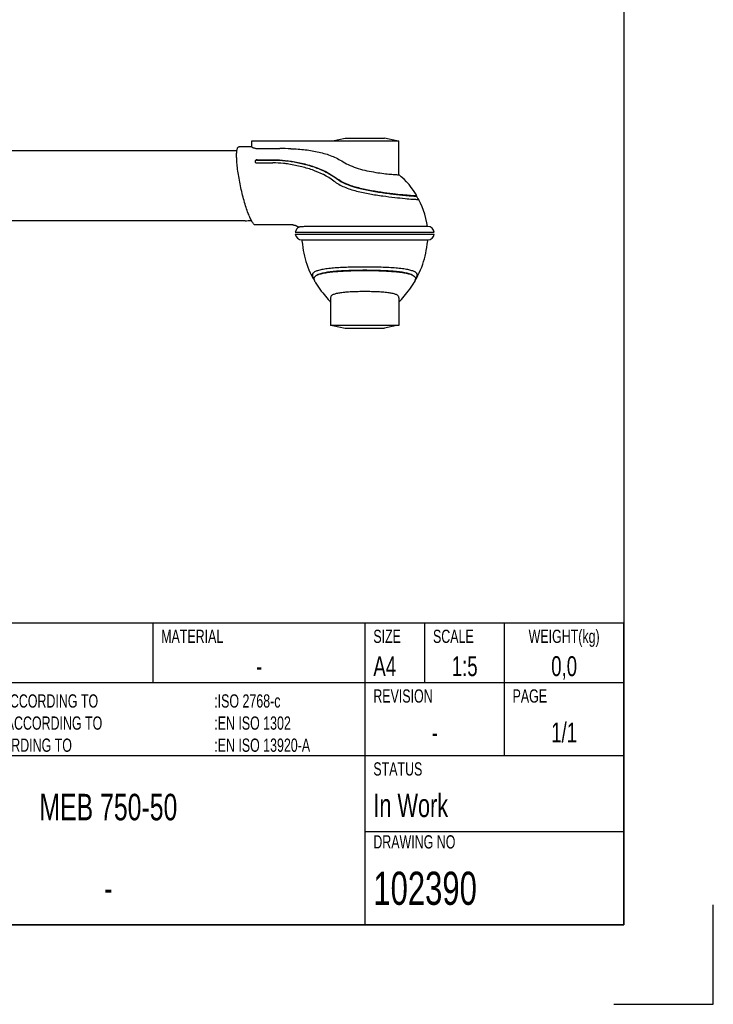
# Model space of a CAD drawing. Extents: x 0 to 210, y 0 to 297.
# Tile 2 of 3: x 105 to 210, y 0 to 148. Entities that reach past the tile are written whole.
import ezdxf

# ---------------------------------------------------------------- set-up
doc = ezdxf.new("R2010")
doc.units = 0
doc.header["$LTSCALE"] = 19.36
doc.layers.get('0').update_dxf_attribs({"linetype": 'CONTINUOUS'})
for name, color, linetype in [('102162_DXF_CONTINUOUS_LINE', 7, 'CONTINUOUS'), ('102200_DXF_CONTINUOUS_LINE', 7, 'CONTINUOUS'), ('102390_DXF_FORMAT', 7, 'CONTINUOUS')]:
    doc.layers.add(name, color=color, linetype=linetype)
doc.styles.add('TEXTSTYLE_2', font='txt', dxfattribs={"width": 0.7})

msp = doc.modelspace()

# ---------------------------------------------------------------- linework, layer by layer
at = {"layer": '102162_DXF_CONTINUOUS_LINE', "color": 7, "linetype": 'CONTINUOUS'}
for p, q in [((138.14, 128.7), (79.63, 128.7)), ((139.37, 118.18), (79.63, 118.18))]:
    msp.add_line(p, q, dxfattribs=at)
msp.add_arc((139.37, 128.04), 9.86, 270.0014, 275.5059, dxfattribs=at)
at = {"layer": '102200_DXF_CONTINUOUS_LINE', "color": 7, "linetype": 'CONTINUOUS'}
for p, q in [((140.41, 129.34), (138.47, 129.34)), ((140.41, 130.24), (162.58, 130.24)), ((140.41, 129.31), (140.41, 130.24)), ((152.58, 130.24), (154.47, 130.62)), ((154.47, 130.62), (160.39, 130.62)), ((162.28, 130.24), (160.39, 130.62)), ((162.58, 125.12), (162.58, 130.24)), ((141.57, 129.06), (144.61, 129.06)), ((141.14, 126.9), (143.57, 126.9)), ((141.2, 127.37), (143.63, 127.37)), ((141.21, 127.33), (143.64, 127.33)), ((143.57, 126.9), (143.57, 126.9)), ((145.71, 126.75), (145.7, 126.75)), ((165.23, 121.91), (165.28, 121.93)), ((165.5, 121.43), (165.23, 121.91)), ((165.53, 121.43), (165.53, 121.43)), ((165.56, 121.41), (165.57, 121.41)), ((146.6, 117.54), (140.94, 117.54)), ((146.95, 116.44), (167.91, 116.44)), ((146.95, 116.16), (167.91, 116.16)), ((166.76, 117.31), (154.18, 117.31)), ((166.91, 117.31), (166.76, 117.31)), ((166.94, 117.31), (166.91, 117.31)), ((147.91, 115.29), (147.93, 115.29)), ((147.93, 115.29), (147.93, 115.29)), ((147.93, 115.29), (157.43, 115.29)), ((157.43, 115.29), (166.93, 115.29)), ((166.94, 115.29), (166.93, 115.29)), ((149.71, 109.45), (149.81, 109.29)), ((150.04, 108.78), (150.24, 108.47)), ((165.05, 109.29), (165.15, 109.45)), ((152.28, 106.57), (152.28, 102.36)), ((162.58, 106.57), (162.58, 102.36)), ((162.58, 102.36), (152.28, 102.36)), ((152.58, 102.36), (154.47, 101.98)), ((154.47, 101.98), (160.39, 101.98)), ((162.28, 102.36), (160.39, 101.98))]:
    msp.add_line(p, q, dxfattribs=at)
for points in [[(165.28, 121.94), (165.06, 122.3), (164.76, 122.76), (164.44, 123.19), (164.1, 123.62), (163.74, 124.03), (163.35, 124.43), (162.94, 124.82), (162.58, 125.13)], [(166.91, 117.31), (166.8, 117.88), (166.65, 118.53), (166.48, 119.15), (166.29, 119.74), (166.08, 120.29), (165.85, 120.83), (165.6, 121.34), (165.57, 121.41)], [(146.6, 117.54), (146.66, 117.54), (146.74, 117.53), (146.81, 117.52), (146.87, 117.51), (146.94, 117.49), (147, 117.48), (147.05, 117.45), (147.1, 117.43), (147.15, 117.41), (147.2, 117.38), (147.25, 117.35), (147.29, 117.32), (147.33, 117.29), (147.37, 117.26), (147.41, 117.23)], [(147.41, 117.23), (147.45, 117.19), (147.46, 117.18)], [(147.92, 115.29), (147.94, 115.16), (148.01, 114.63), (148.08, 114.14), (148.16, 113.69), (148.24, 113.27), (148.33, 112.85), (148.44, 112.44), (148.55, 112.04), (148.68, 111.63), (148.84, 111.2), (149.01, 110.76), (149.2, 110.33), (149.41, 109.91), (149.63, 109.49)], [(165.23, 109.49), (165.45, 109.91), (165.65, 110.33), (165.84, 110.76), (166.02, 111.2), (166.18, 111.63), (166.31, 112.04), (166.42, 112.44), (166.53, 112.85), (166.62, 113.27), (166.7, 113.69), (166.78, 114.14), (166.85, 114.63), (166.92, 115.16), (166.93, 115.29)], [(150.24, 108.47), (150.45, 108.16), (150.66, 107.86), (150.87, 107.58), (151.08, 107.3), (151.29, 107.04), (151.5, 106.79), (151.7, 106.55), (151.9, 106.32), (152.1, 106.11), (152.28, 105.92)], [(164.41, 108.16), (164.62, 108.47), (164.82, 108.78)], [(162.58, 105.92), (162.76, 106.11), (162.96, 106.32), (163.16, 106.55), (163.36, 106.79), (163.57, 107.04), (163.78, 107.3), (163.99, 107.58), (164.2, 107.86), (164.41, 108.16)]]:
    msp.add_lwpolyline(points, dxfattribs=at)
for centre, radius, start, end in [((144.62, 69.63), 59.43, 88.4092, 90.012), ((143.18, 109.43), 17.5, 81.5763, 81.7101), ((143.61, 110.52), 16.85, 82.3376, 82.5043), ((156.62, 129.27), 6.4, 232.7228, 232.9596), ((165.22, 120.34), 1.13, 75.6059, 76.3806), ((147.95, 116.3), 1.01, 117.5851, 172.0324), ((147.95, 116.3), 1.01, 187.9676, 268), ((166.91, 116.3), 1.01, 7.9676, 88), ((166.91, 116.3), 1.01, 272, 352.0324), ((150.5, 109.27), 1.35, 119.2054, 121.5232), ((164.36, 109.27), 1.35, 58.4781, 60.7893), ((151.92, 110.75), 2.62, 208.7343, 210.4569), ((151.98, 110.78), 2.63, 208.5616, 210.4357), ((152.36, 111.01), 3.12, 210.4303, 211.1612), ((152.64, 110.42), 3.07, 209.7283, 210.1721), ((153.27, 110.79), 3.8, 210.2361, 211.9), ((161.76, 110.69), 3.61, 328.0563, 329.8105), ((162.23, 110.41), 3.05, 329.8299, 330.3467), ((162.88, 110.78), 2.63, 329.5643, 331.4379), ((162.53, 110.99), 3.09, 328.9544, 329.5755), ((162.94, 110.75), 2.62, 329.5471, 331.266)]:
    msp.add_arc(centre, radius, start, end, dxfattribs=at)
for points, knots in [([(140.94, 117.54), (140.85, 117.54), (140.72, 117.64), (140.57, 117.81), (140.43, 118.01), (140.29, 118.26), (140.08, 118.69), (139.82, 119.34), (139.51, 120.22), (139.21, 121.23), (138.93, 122.31), (138.67, 123.44), (138.46, 124.56), (138.28, 125.65), (138.16, 126.65), (138.11, 127.42), (138.1, 127.97), (138.1, 128.32), (138.12, 128.62), (138.16, 128.87), (138.21, 129.07), (138.28, 129.22), (138.36, 129.32), (138.43, 129.34), (138.47, 129.34)], [0, 0, 0, 0, 0.020329, 0.035734, 0.055031, 0.078209, 0.105135, 0.169292, 0.245214, 0.330093, 0.420845, 0.514241, 0.607005, 0.695885, 0.777719, 0.84954, 0.880861, 0.908734, 0.932929, 0.95328, 0.969739, 0.982454, 0.992022, 1, 1, 1, 1]), ([(140.41, 129.31), (140.41, 129.29), (140.44, 129.27), (140.5, 129.23), (140.61, 129.19), (140.75, 129.15), (140.92, 129.11), (141.19, 129.07), (141.41, 129.06), (141.57, 129.06)], [0, 0, 0, 0, 0.031018, 0.09187, 0.183546, 0.303871, 0.449772, 0.617534, 1, 1, 1, 1]), ([(146.27, 129.04), (147, 129.02), (148.43, 128.92), (150.5, 128.58), (152.43, 128), (153.61, 127.42), (154.15, 127.08)], [0, 0, 0, 0, 0.266615, 0.522566, 0.766583, 1, 1, 1, 1]), ([(141.2, 127.37), (141.16, 127.37), (141.07, 127.35), (140.95, 127.29), (140.88, 127.19), (140.87, 127.11), (140.88, 127.07)], [0, 0, 0, 0, 0.277389, 0.543776, 0.782827, 1, 1, 1, 1]), ([(141.21, 127.33), (141.17, 127.33), (141.08, 127.32), (140.97, 127.26), (140.89, 127.17), (140.88, 127.09), (140.88, 127.06)], [0, 0, 0, 0, 0.273956, 0.540137, 0.782524, 1, 1, 1, 1]), ([(140.9, 127.02), (140.92, 126.98), (140.99, 126.92), (141.09, 126.9), (141.14, 126.9)], [0, 0, 0, 0, 0.470225, 1, 1, 1, 1]), ([(145.7, 126.75), (145.52, 126.78), (144.82, 126.86), (144.11, 126.9), (143.57, 126.9)], [0, 0, 0, 0, 0.248072, 1, 1, 1, 1]), ([(143.63, 127.37), (143.81, 127.37), (144.54, 127.36), (145.27, 127.3), (145.81, 127.23)], [0, 0, 0, 0, 0.252242, 1, 1, 1, 1]), ([(143.64, 127.33), (143.83, 127.33), (144.57, 127.32), (145.32, 127.26), (145.87, 127.19)], [0, 0, 0, 0, 0.258006, 1, 1, 1, 1]), ([(152.75, 124.17), (151.78, 124.91), (150.08, 125.71), (147.67, 126.4), (146.4, 126.65), (145.75, 126.74)], [0, 0, 0, 0, 0.482938, 0.737274, 1, 1, 1, 1]), ([(145.86, 127.22), (146.54, 127.13), (147.87, 126.89), (150.38, 126.19), (152.16, 125.35), (153.16, 124.58)], [0, 0, 0, 0, 0.262406, 0.51658, 1, 1, 1, 1]), ([(145.87, 127.19), (146.46, 127.11), (147.63, 126.91), (149.38, 126.45), (151.27, 125.75), (152.53, 125.04), (153.18, 124.55)], [0, 0, 0, 0, 0.230022, 0.453012, 0.690711, 1, 1, 1, 1]), ([(154.15, 127.08), (154.49, 126.86), (155.23, 126.47), (156.45, 126.03), (157.75, 125.71), (159.05, 125.47), (160.25, 125.31), (161.24, 125.2), (161.92, 125.15), (162.31, 125.12), (162.45, 125.12), (162.5, 125.12)], [0, 0, 0, 0, 0.138262, 0.289779, 0.448135, 0.603876, 0.746273, 0.865101, 0.951763, 0.980971, 1, 1, 1, 1]), ([(162.5, 125.12), (162.51, 125.12), (162.53, 125.12), (162.56, 125.12), (162.57, 125.12), (162.58, 125.12), (162.58, 125.12)], [0, 0, 0, 0, 0.428021, 0.735185, 0.922578, 1, 1, 1, 1]), ([(152.77, 124.16), (153.01, 123.98), (153.51, 123.65), (154.35, 123.25), (155.25, 122.92), (156.52, 122.56), (158.16, 122.22), (160.09, 121.92), (161.87, 121.7), (163.38, 121.54), (164.42, 121.45), (165.04, 121.41), (165.27, 121.4), (165.37, 121.4)], [0, 0, 0, 0, 0.068247, 0.139063, 0.212669, 0.288675, 0.444327, 0.597269, 0.737778, 0.856665, 0.946053, 0.977736, 1, 1, 1, 1]), ([(165.16, 121.92), (165.08, 121.92), (164.89, 121.93), (164.53, 121.95), (164.06, 121.99), (163.23, 122.06), (161.98, 122.19), (160.28, 122.4), (158.42, 122.69), (156.83, 123.02), (155.59, 123.37), (154.71, 123.69), (153.89, 124.08), (153.39, 124.41), (153.16, 124.58)], [0, 0, 0, 0, 0.018897, 0.047674, 0.085849, 0.132775, 0.249529, 0.390035, 0.544864, 0.703851, 0.781865, 0.857533, 0.930256, 1, 1, 1, 1]), ([(153.18, 124.55), (153.5, 124.31), (154.25, 123.85), (155.59, 123.32), (157.28, 122.88), (159.23, 122.53), (161.21, 122.25), (162.75, 122.08), (163.77, 121.98), (164.35, 121.94), (164.78, 121.91), (165.02, 121.9), (165.11, 121.9)], [0, 0, 0, 0, 0.098156, 0.211062, 0.350663, 0.520378, 0.691804, 0.836444, 0.894885, 0.942293, 0.977589, 1, 1, 1, 1]), ([(165.11, 121.9), (165.14, 121.9), (165.17, 121.9), (165.21, 121.9), (165.22, 121.9), (165.23, 121.91)], [0, 0, 0, 0, 0.672989, 0.878951, 1, 1, 1, 1]), ([(165.28, 121.93), (165.27, 121.93), (165.26, 121.93), (165.22, 121.93), (165.19, 121.92), (165.16, 121.92)], [0, 0, 0, 0, 0.120915, 0.326847, 1, 1, 1, 1]), ([(165.28, 121.94), (165.28, 121.94), (165.28, 121.94), (165.28, 121.93), (165.28, 121.93)], [0, 0, 0, 0, 0.432436, 1, 1, 1, 1]), ([(165.37, 121.4), (165.37, 121.4), (165.4, 121.4), (165.43, 121.4), (165.45, 121.4)], [0, 0, 0, 0, 0.273336, 1, 1, 1, 1]), ([(165.45, 121.4), (165.46, 121.4), (165.49, 121.4), (165.52, 121.4), (165.55, 121.4)], [0, 0, 0, 0, 0.324666, 1, 1, 1, 1]), ([(165.53, 121.43), (165.53, 121.43), (165.52, 121.43), (165.51, 121.44), (165.5, 121.44)], [0, 0, 0, 0, 0.224971, 1, 1, 1, 1]), ([(165.57, 121.41), (165.56, 121.42), (165.55, 121.42), (165.54, 121.43), (165.53, 121.43)], [0, 0, 0, 0, 0.329404, 1, 1, 1, 1]), ([(165.55, 121.4), (165.55, 121.4), (165.55, 121.4), (165.56, 121.41), (165.56, 121.41)], [0, 0, 0, 0, 0.326875, 1, 1, 1, 1]), ([(154.18, 117.31), (153.73, 117.31), (152.87, 117.31), (151.63, 117.31), (150.53, 117.31), (149.58, 117.3), (148.89, 117.3), (148.42, 117.29), (148.14, 117.28), (147.9, 117.27), (147.72, 117.25), (147.58, 117.23), (147.51, 117.21), (147.48, 117.2)], [0, 0, 0, 0, 0.201138, 0.38651, 0.552155, 0.694859, 0.812352, 0.861201, 0.9033, 0.938539, 0.966722, 0.987445, 1, 1, 1, 1]), ([(149.8, 110.42), (149.72, 110.37), (149.61, 110.29), (149.52, 110.15), (149.47, 109.99), (149.49, 109.76), (149.57, 109.59), (149.63, 109.49)], [0, 0, 0, 0, 0.258448, 0.368549, 0.474276, 0.703321, 1, 1, 1, 1]), ([(149.8, 110.42), (149.72, 110.37), (149.61, 110.27), (149.54, 110.12), (149.52, 109.97), (149.55, 109.76), (149.63, 109.61), (149.67, 109.53)], [0, 0, 0, 0, 0.280256, 0.394707, 0.503773, 0.732488, 1, 1, 1, 1]), ([(149.97, 108.9), (149.91, 109), (149.82, 109.19), (149.77, 109.45), (149.82, 109.62), (149.91, 109.77), (150.03, 109.86), (150.11, 109.91)], [0, 0, 0, 0, 0.307649, 0.539151, 0.643015, 0.749826, 1, 1, 1, 1]), ([(157.43, 111.2), (156.6, 111.2), (155.38, 111.18), (153.81, 111.11), (152.75, 111.04), (151.81, 110.94), (151, 110.82), (150.36, 110.67), (149.99, 110.53), (149.84, 110.45)], [0, 0, 0, 0, 0.32434, 0.476294, 0.616335, 0.741091, 0.847744, 0.934274, 1, 1, 1, 1]), ([(150.11, 109.91), (150.25, 110), (150.6, 110.13), (151.21, 110.29), (151.98, 110.41), (152.9, 110.51), (153.92, 110.58), (155.45, 110.66), (156.63, 110.68), (157.43, 110.68)], [0, 0, 0, 0, 0.064883, 0.150684, 0.256913, 0.381582, 0.521846, 0.674273, 1, 1, 1, 1]), ([(157.43, 110.7), (156.63, 110.7), (155.46, 110.68), (153.95, 110.61), (152.93, 110.54), (152.02, 110.44), (151.25, 110.31), (150.64, 110.16), (150.29, 110.02), (150.16, 109.94)], [0, 0, 0, 0, 0.325451, 0.477929, 0.618202, 0.742895, 0.849693, 0.936118, 1, 1, 1, 1]), ([(165.01, 110.45), (164.87, 110.53), (164.5, 110.67), (163.86, 110.82), (163.05, 110.94), (162.11, 111.04), (161.05, 111.11), (159.47, 111.18), (158.26, 111.2), (157.43, 111.2)], [0, 0, 0, 0, 0.06572, 0.152246, 0.258897, 0.383652, 0.523695, 0.675652, 1, 1, 1, 1]), ([(164.7, 109.94), (164.57, 110.02), (164.22, 110.16), (163.61, 110.31), (162.84, 110.44), (161.93, 110.54), (160.91, 110.61), (159.4, 110.68), (158.23, 110.7), (157.43, 110.7)], [0, 0, 0, 0, 0.063897, 0.150324, 0.257124, 0.381804, 0.522084, 0.674554, 1, 1, 1, 1]), ([(157.43, 110.68), (158.23, 110.68), (159.41, 110.66), (160.94, 110.58), (161.96, 110.51), (162.87, 110.41), (163.65, 110.29), (164.26, 110.13), (164.61, 110), (164.75, 109.91)], [0, 0, 0, 0, 0.325732, 0.47816, 0.618426, 0.743088, 0.849316, 0.935117, 1, 1, 1, 1]), ([(164.75, 109.91), (164.83, 109.86), (164.94, 109.77), (165.04, 109.62), (165.09, 109.45), (165.04, 109.19), (164.95, 109.01), (164.89, 108.9)], [0, 0, 0, 0, 0.250495, 0.357449, 0.4614, 0.692809, 1, 1, 1, 1]), ([(165.23, 109.49), (165.28, 109.59), (165.37, 109.76), (165.39, 109.99), (165.34, 110.15), (165.25, 110.29), (165.14, 110.37), (165.06, 110.42)], [0, 0, 0, 0, 0.29668, 0.525726, 0.631455, 0.741557, 1, 1, 1, 1]), ([(165.19, 109.53), (165.23, 109.61), (165.3, 109.76), (165.34, 109.97), (165.32, 110.12), (165.25, 110.27), (165.14, 110.37), (165.06, 110.42)], [0, 0, 0, 0, 0.267492, 0.49619, 0.605255, 0.719711, 1, 1, 1, 1]), ([(149.69, 109.39), (149.7, 109.37), (149.75, 109.28), (149.81, 109.19), (149.86, 109.12)], [0, 0, 0, 0, 0.233356, 1, 1, 1, 1]), ([(165, 109.12), (165.01, 109.15), (165.08, 109.24), (165.14, 109.33), (165.18, 109.4)], [0, 0, 0, 0, 0.267161, 1, 1, 1, 1]), ([(157.43, 107.49), (157.09, 107.49), (156.43, 107.48), (155.47, 107.45), (154.58, 107.39), (153.81, 107.31), (153.18, 107.21), (152.75, 107.08), (152.5, 106.95), (152.37, 106.84), (152.29, 106.71), (152.28, 106.62), (152.28, 106.57)], [0, 0, 0, 0, 0.186408, 0.365518, 0.530407, 0.674848, 0.79386, 0.884552, 0.919596, 0.948924, 0.974659, 1, 1, 1, 1]), ([(162.58, 106.57), (162.58, 106.62), (162.56, 106.71), (162.49, 106.84), (162.36, 106.95), (162.11, 107.08), (161.68, 107.21), (161.05, 107.31), (160.28, 107.39), (159.39, 107.45), (158.43, 107.48), (157.77, 107.49), (157.43, 107.49)], [0, 0, 0, 0, 0.025341, 0.051076, 0.080404, 0.115448, 0.206139, 0.325151, 0.469592, 0.634481, 0.813591, 1, 1, 1, 1])]:
    msp.add_open_spline(points, degree=3, knots=knots, dxfattribs=at)
msp.add_open_spline([(140.88, 127.07), (140.88, 127.05), (140.89, 127.04), (140.9, 127.02)], degree=3, dxfattribs=at)
at = {"layer": '102390_DXF_FORMAT', "color": 7, "linetype": 'CONTINUOUS'}
for p, q in [((196.5, 281), (196.5, 12)), ((196.5, 57.5), (26, 57.5)), ((125.5, 48.5), (125.5, 57.5)), ((157.5, 12), (157.5, 57.5)), ((166.5, 48.5), (166.5, 57.5)), ((178.5, 37.5), (178.5, 57.5)), ((196.5, 12), (196.5, 57.5)), ((196.5, 48.5), (26, 48.5)), ((196.5, 37.5), (26, 37.5)), ((196.5, 26), (157.5, 26)), ((210, 0), (210, 14.99)), ((18.5, 12), (196.5, 12)), ((196.5, 12), (26, 12)), ((195, 0), (210, 0))]:
    msp.add_line(p, q, dxfattribs=at)

# ---------------------------------------------------------------- texts
at = {"color": 7, "linetype": 'CONTINUOUS', "style": 'TEXTSTYLE_2'}
for s, insert, char_height, width, attachment_point in [('MATERIAL', (126.72, 56.5), 2, 11.2, 1), ('SIZE ', (158.72, 56.5), 2, 7, 1), ('SCALE', (167.72, 56.5), 2, 7, 1), ('WEIGHT(kg)', (187.5, 56.5), 2, 14, 2), ('A4 ', (158.72, 52.5), 3, 6.3, 1), ('1:5', (172.5, 52.5), 3, 6.3, 2), ('0,0', (187.5, 52.5), 3, 6.3, 2), ('-', (141.5, 52.5), 3, 2.1, 2), ('REVISION', (158.72, 47.5), 2, 11.2, 1), ('PAGE', (179.72, 47.5), 2, 5.6, 1)]:
    msp.add_mtext(s, dxfattribs=dict(at, insert=insert, char_height=char_height, width=width, attachment_point=attachment_point))
at = {"layer": '102390_DXF_FORMAT', "color": 7, "linetype": 'CONTINUOUS', "style": 'TEXTSTYLE_2'}
for s, insert, char_height, width, attachment_point in [('GENERAL TOLERANCE ACCORDING TO\\PSURFACE ROUGHNESS ACCORDING TO\\PWELDED DESIGNS ACCORDING TO\\P ', (81.22, 46.75), 2, 42, 1), (':ISO 2768-c\\P:EN ISO 1302\\P:EN ISO 13920-A \\P ', (134.72, 46.75), 2, 22.4, 1), ('1/1', (187.5, 42.5), 3, 6.3, 2), ('- ', (168, 42.5), 3, 4.2, 2), ('STATUS ', (158.72, 36.5), 2, 9.8, 1), ('MEB 750-50', (118.75, 31.75), 4, 28, 2), ('In Work  ', (158.72, 31.75), 3.5, 22.05, 1), ('DRAWING NO', (158.72, 25.5), 2, 14, 1), ('102390', (158.72, 20), 5, 21, 1), ('-', (118.75, 19.5), 4, 2.8, 2)]:
    msp.add_mtext(s, dxfattribs=dict(at, insert=insert, char_height=char_height, width=width, attachment_point=attachment_point))

doc.saveas('drawing.dxf')
